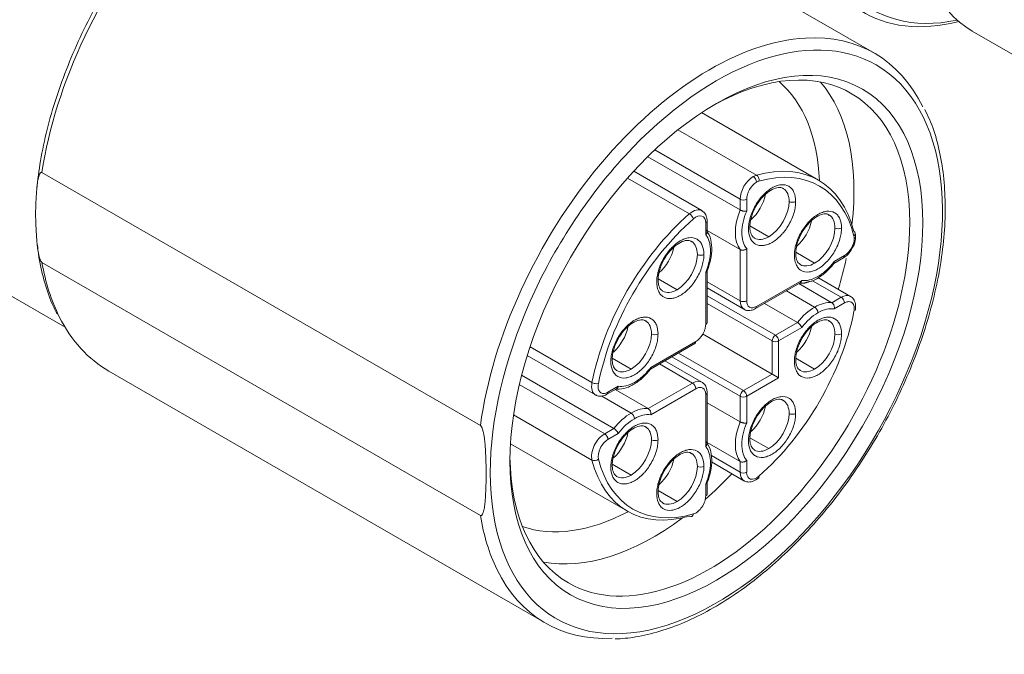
# Model space of a CAD drawing. Header units: millimetres. Extents: x 4 to 836, y 5 to 589.
# Tile 13 of 163: x 139 to 160, y 25 to 39. Entities that reach past the tile are written whole.
import ezdxf

# ---------------------------------------------------------------- set-up
doc = ezdxf.new("R2010")
doc.units = ezdxf.units.MM
doc.layers.add('1', color=7, linetype='Continuous', true_color=0xffffff)

msp = doc.modelspace()

# ---------------------------------------------------------------- linework, layer by layer
at = {"layer": '1', "color": 27, "linetype": 'Continuous', "lineweight": 18}
for p, q in [((157.445, 37.901), (148.03, 43.337)), ((159.559, 38.379), (163.165, 36.297)), ((148.945, 29.864), (139.484, 35.326)), ((135.872, 34.363), (139.982, 31.991)), ((139.484, 33.387), (148.945, 27.925)), ((140.93, 31.039), (150.345, 25.604))]:
    msp.add_line(p, q, dxfattribs=at)
at = {"layer": '1', "color": 163, "linetype": 'Continuous', "lineweight": 18}
for p, q in [((156.24, 35.161), (153.717, 36.618)), ((154.549, 34.518), (152.556, 35.668)), ((153.723, 34.504), (152.252, 35.354)), ((153.835, 34.041), (153.835, 34.28)), ((153.835, 34.073), (154.549, 33.662)), ((156.572, 33.366), (156.779, 33.486)), ((153.835, 32.089), (153.835, 33.199)), ((154.881, 32.39), (155.843, 32.945)), ((156.929, 32.653), (156.228, 33.058)), ((153.835, 32.835), (154.631, 32.376)), ((156.528, 32.517), (155.815, 32.929)), ((155.073, 32.501), (155.787, 32.089)), ((153.738, 31.843), (155.238, 30.977)), ((152.612, 31.08), (153.573, 31.635)), ((149.954, 31.375), (151.426, 30.525)), ((153.723, 30.803), (152.927, 31.262)), ((149.834, 30.954), (151.827, 29.803)), ((151.676, 30.54), (151.883, 30.659)), ((152.568, 30.231), (151.855, 30.643)), ((153.835, 29.469), (153.835, 30.579)), ((154.549, 29.945), (153.835, 30.357)), ((149.592, 29.473), (152.115, 28.017)), ((153.835, 29.501), (154.549, 29.089)), ((153.931, 29.079), (154.631, 28.674)), ((153.835, 28.388), (153.835, 28.627))]:
    msp.add_line(p, q, dxfattribs=at)
at = {"layer": '1', "color": 163, "linetype": 'Continuous', "lineweight": 13}
for p, q in [((153.208, 36.247), (154.902, 35.27)), ((152.707, 35.813), (154.549, 34.75)), ((153.453, 34.433), (152.117, 35.205)), ((154.549, 34.75), (154.549, 34.518)), ((154.69, 34.75), (154.69, 34.494)), ((153.806, 33.984), (153.806, 34.239)), ((154.76, 34.176), (155.167, 33.941)), ((154.549, 33.662), (154.549, 32.559)), ((154.69, 33.685), (154.69, 32.559)), ((155.75, 33.604), (156.157, 33.369)), ((156.579, 33.404), (156.8, 33.532)), ((153.806, 32.048), (153.806, 33.174)), ((152.78, 33.033), (153.187, 32.797)), ((154.549, 32.559), (153.835, 32.97)), ((154.902, 32.436), (155.877, 32.999)), ((156.11, 32.991), (156.729, 32.633)), ((155.547, 32.774), (156.157, 32.422)), ((155.309, 31.814), (153.835, 32.664)), ((156.729, 32.633), (156.528, 32.517)), ((156.8, 32.511), (156.579, 32.383)), ((153.835, 32.501), (155.238, 31.691)), ((155.787, 32.089), (155.309, 31.814)), ((155.877, 31.979), (155.379, 31.691)), ((152.619, 31.118), (153.594, 31.681)), ((155.238, 31.691), (155.238, 30.977)), ((155.379, 31.691), (155.379, 30.895)), ((150.016, 31.566), (151.352, 30.794)), ((151.79, 31.318), (152.197, 31.083)), ((153.075, 31.348), (154.549, 30.497)), ((154.619, 30.619), (153.217, 31.429)), ((155.75, 31.318), (156.157, 31.083)), ((152.81, 31.195), (153.523, 30.783)), ((155.238, 30.977), (154.619, 30.619)), ((155.379, 30.895), (154.69, 30.497)), ((151.626, 29.687), (149.784, 30.751)), ((151.697, 30.585), (151.918, 30.713)), ((153.523, 30.783), (152.568, 30.231)), ((153.594, 30.66), (152.619, 30.097)), ((151.565, 30.501), (152.197, 30.136)), ((153.806, 29.412), (153.806, 30.538)), ((154.549, 30.497), (154.549, 29.945)), ((154.69, 30.497), (154.69, 29.922)), ((151.352, 29.121), (149.659, 30.099)), ((151.827, 29.803), (151.626, 29.687)), ((151.918, 29.692), (151.697, 29.565)), ((154.76, 29.603), (155.167, 29.368)), ((154.549, 28.857), (153.928, 29.216)), ((154.69, 29.112), (154.69, 28.857)), ((151.79, 29.032), (152.197, 28.797)), ((154.549, 29.089), (154.549, 28.857)), ((153.806, 28.347), (153.806, 28.602)), ((152.78, 28.46), (153.187, 28.225))]:
    msp.add_line(p, q, dxfattribs=at)
at = {"layer": '1', "color": 27, "linetype": 'Continuous', "lineweight": 13}
for centre, major_axis, ratio, start_param, end_param in [((139.4, 40.092), (3.664, 6.832), 0.597134, 5.757383, 8.616161), ((140.106, 39.713), (3.163, 5.966), 0.599996, 6.261477, 8.617672), ((144.419, 37.223), (3.639, 6.097), 0.567476, 0.352799, 2.196359), ((160.753, 44.528), (3.385, 5.667), 0.567188, 2.364225, 3.620764), ((154.036, 31.671), (3.45, 5.976), 0.57735, 0, 1.202445), ((153.895, 31.752), (-3.55, -6.149), 0.57735, 3.502594, 5.329753), ((154.036, 31.671), (3.45, 5.976), 0.57735, 2.356194, 6.283185), ((144.419, 37.223), (3.458, 6.202), 0.587058, 2.515455, 2.76226), ((154.036, 31.671), (3.45, 5.976), 0.57735, 1.752223, 2.356194), ((153.895, 31.752), (-3.55, -6.149), 0.57735, 5.665821, 5.912348)]:
    msp.add_ellipse(centre, major_axis=major_axis, ratio=ratio, start_param=start_param, end_param=end_param, dxfattribs=at)
at = {"layer": '1', "color": 27, "linetype": 'Continuous', "lineweight": 18}
for centre, major_axis, ratio, start_param, end_param in [((162.521, 43.51), (2.962, 5.131), 0.57735, 2.356194, 3.141593), ((160.647, 44.592), (3.46, 5.796), 0.567415, 2.598084, 3.659218), ((153.895, 31.752), (-3.55, -6.149), 0.57735, 2.771378, 3.502594), ((153.895, 31.752), (-3.05, -5.283), 0.57735, 2.356194, 3.910792), ((152.321, 32.661), (2.788, 4.828), 0.57735, 5.545304, 6.175488), ((152.692, 32.446), (-3.05, -5.283), 0.57735, 2.213056, 2.943181), ((154.036, 31.671), (3.45, 5.976), 0.57735, 1.202445, 1.752223), ((153.895, 31.752), (-3.05, -5.283), 0.57735, 0, 2.356194), ((152.692, 32.446), (-3.05, -5.283), 0.57735, 1.957016, 2.076985), ((144.419, 37.223), (3.458, 6.202), 0.587058, 2.76226, 3.13284), ((153.895, 31.752), (-3.05, -5.283), 0.57735, 5.513986, 6.283185), ((152.692, 32.446), (-3.05, -5.283), 0.57735, 1.043794, 1.184675), ((152.321, 32.661), (2.788, 4.828), 0.57735, 3.24929, 3.879474), ((152.692, 32.446), (-3.05, -5.283), 0.57735, 0.198411, 0.928635), ((153.895, 31.752), (-3.55, -6.149), 0.57735, 5.912348, 6.635573)]:
    msp.add_ellipse(centre, major_axis=major_axis, ratio=ratio, start_param=start_param, end_param=end_param, dxfattribs=at)
msp.add_ellipse((154.036, 31.671), major_axis=(-3.15, -5.456), ratio=0.57735, dxfattribs=at)
at = {"layer": '1', "color": 163, "linetype": 'Continuous', "lineweight": 18}
for centre, major_axis, ratio, start_param, end_param in [((154.177, 31.589), (-2.062, -3.572), 0.57735, 2.607142, 3.676043), ((154.672, 34.733), (0.31, 0.537), 0.57735, 4.188136, 5.241846), ((155.167, 34.447), (-0.31, -0.537), 0.57735, 3.106471, 3.141593), ((154.248, 31.548), (-2.013, -3.486), 0.57735, 4.177939, 5.246839), ((155.662, 34.161), (0.31, 0.537), 0.57735, 4.188136, 5.241846), ((156.157, 33.875), (-0.31, -0.537), 0.57735, 3.106471, 3.141593), ((156.934, 33.997), (-0.0969, -0.0247), 0.702635, 3.140673, 3.76585), ((153.187, 33.304), (-0.31, -0.537), 0.57735, 3.106471, 3.141593), ((155.167, 34.447), (-0.31, -0.537), 0.57735, 6.248063, 6.283185), ((152.692, 33.589), (0.31, 0.537), 0.57735, 4.188136, 5.241846), ((156.157, 33.875), (-0.31, -0.537), 0.57735, 6.248063, 6.283185), ((153.187, 33.304), (-0.31, -0.537), 0.57735, 6.248063, 6.283185), ((154.248, 31.548), (-2.012, -3.486), 0.57735, 1.036346, 2.105247), ((152.197, 31.589), (-0.31, -0.537), 0.57735, 3.106471, 3.141593), ((153.735, 32.089), (-0.1, 0), 0.57735, 2.356194, 3.141593), ((156.157, 31.589), (-0.31, -0.537), 0.57735, 3.106471, 3.141593), ((151.703, 31.875), (0.31, 0.537), 0.57735, 4.188136, 5.241846), ((155.662, 31.875), (0.31, 0.537), 0.57735, 4.188136, 5.241846), ((153.523, 31.722), (-0.05, 0.0866), 0.57735, 3.141593, 3.926991), ((152.197, 31.589), (-0.31, -0.537), 0.57735, 6.248063, 6.283185), ((156.157, 31.589), (-0.31, -0.537), 0.57735, 6.248063, 6.283185), ((151.626, 30.626), (0.05, -0.0866), 0.57735, 0, 0.785398), ((155.167, 29.874), (-0.31, -0.537), 0.57735, 3.106471, 3.141593), ((154.672, 30.16), (0.31, 0.537), 0.57735, 4.188136, 5.241846), ((152.197, 29.303), (-0.31, -0.537), 0.57735, 3.106471, 3.141593), ((151.703, 29.589), (0.31, 0.537), 0.57735, 4.188136, 5.241846), ((155.167, 29.874), (-0.31, -0.537), 0.57735, 6.248063, 6.283185), ((154.177, 31.589), (-2.062, -3.572), 0.57735, 5.748735, 6.817636), ((152.692, 29.017), (0.31, 0.537), 0.57735, 4.188136, 5.241846), ((153.187, 28.731), (-0.31, -0.537), 0.57735, 3.106471, 3.141593), ((152.197, 29.303), (-0.31, -0.537), 0.57735, 6.248063, 6.283185), ((154.884, 28.814), (-0.0658, 0.0753), 0.415897, 3.141217, 3.829422), ((153.735, 28.388), (0.1, 0), 0.57735, 5.497787, 6.283185), ((153.187, 28.731), (-0.31, -0.537), 0.57735, 6.248063, 6.283185), ((153.471, 27.998), (0.0271, -0.0963), 0.702635, 5.658928, 7.229725)]:
    msp.add_ellipse(centre, major_axis=major_axis, ratio=ratio, start_param=start_param, end_param=end_param, dxfattribs=at)
at = {"layer": '1', "color": 163, "linetype": 'Continuous', "lineweight": 13}
for centre, major_axis, ratio, start_param, end_param in [((154.831, 34.913), (-0.2, -0.346), 0.57735, 3.676043, 3.926991), ((154.884, 35.181), (-0.0271, 0.0963), 0.702635, 4.088132, 5.658928), ((154.248, 31.548), (-2.013, -3.486), 0.57735, 2.607142, 3.676043), ((154.831, 34.913), (-0.2, -0.346), 0.57735, 3.926991, 5.497787), ((154.831, 35.158), (0.05, -0.0866), 0.57735, 0.785398, 2.356194), ((155.167, 34.447), (-0.31, -0.537), 0.57735, 2.356194, 3.106471), ((154.619, 34.79), (-0.1, 0), 0.57735, 0.785398, 2.356194), ((155.167, 34.447), (-0.31, -0.537), 0.57735, 0.785398, 2.356194), ((155.676, 34.741), (0.1, 0), 0.57735, 3.926991, 5.497787), ((154.177, 31.589), (-2.062, -3.572), 0.57735, 4.177939, 5.246839), ((153.523, 34.158), (-0.2, -0.346), 0.57735, 3.127703, 4.177939), ((153.471, 34.364), (0.0658, -0.0753), 0.415897, 0.687829, 2.258625), ((155.167, 34.447), (0.51, 0.883), 0.57735, 1.816456, 2.895933), ((153.594, 34.117), (-0.15, -0.26), 0.57735, 2.356194, 4.177939), ((153.735, 34.28), (-0.1, 0), 0.57735, 2.356194, 3.141789), ((156.157, 33.875), (-0.31, -0.537), 0.57735, 2.356194, 3.106471), ((156.157, 33.875), (-0.31, -0.537), 0.57735, 0.785398, 2.356194), ((156.666, 34.169), (0.1, 0), 0.57735, 3.926991, 5.497787), ((156.934, 33.997), (-0.0969, -0.0247), 0.702635, 2.195053, 3.140673), ((153.187, 33.304), (-0.31, -0.537), 0.57735, 2.356194, 3.106471), ((155.167, 34.447), (-0.31, -0.537), 0.57735, 0, 0.785398), ((156.8, 33.777), (-0.15, -0.26), 0.57735, 0.785398, 2.356194), ((156.8, 33.777), (-0.15, -0.26), 0.57735, 2.356194, 2.607142), ((156.941, 33.94), (-0.1, 0), 0.57735, 2.356194, 3.128486), ((153.187, 33.304), (-0.31, -0.537), 0.57735, 0.785398, 2.356194), ((153.697, 33.598), (0.1, 0), 0.57735, 3.926991, 5.497787), ((156.157, 33.875), (-0.31, -0.537), 0.57735, 0, 0.785398), ((156.729, 33.572), (-0.05, 0.0866), 0.57735, 3.141593, 3.926991), ((153.187, 33.304), (-0.31, -0.537), 0.57735, 0, 0.785398), ((154.831, 32.722), (-0.2, -0.346), 0.57735, 5.497787, 6.28991), ((154.619, 32.599), (0.1, 0), 0.57735, 3.926991, 5.497787), ((156.157, 31.589), (0.51, 0.883), 0.57735, 0.24566, 0.785398), ((156.729, 32.307), (-0.2, -0.346), 0.57735, 3.154258, 3.926991), ((156.729, 32.552), (-0.05, 0.0866), 0.57735, 3.926991, 5.497787), ((154.831, 32.477), (-0.05, 0.0866), 0.57735, 3.141396, 3.926991), ((156.157, 31.589), (0.51, 0.883), 0.57735, 0.785398, 1.325137), ((156.157, 32.34), (0.05, -0.0866), 0.57735, 0.785398, 2.356194), ((152.197, 31.589), (-0.31, -0.537), 0.57735, 2.356194, 3.106471), ((156.157, 31.589), (-0.31, -0.537), 0.57735, 2.356194, 3.106471), ((152.197, 31.589), (-0.31, -0.537), 0.57735, 0.785398, 2.356194), ((152.707, 31.883), (0.1, 0), 0.57735, 3.926991, 5.497787), ((155.309, 31.732), (-0.05, -0.0866), 0.57735, 3.926991, 5.497787), ((155.309, 31.732), (0.1, 0), 0.57735, 3.926991, 5.497787), ((155.309, 31.732), (-0.05, 0.0866), 0.57735, 3.926991, 5.497787), ((156.157, 31.589), (-0.31, -0.537), 0.57735, 0.785398, 2.356194), ((156.666, 31.883), (0.1, 0), 0.57735, 3.926991, 5.497787), ((152.197, 31.589), (-0.31, -0.537), 0.57735, 0, 0.785398), ((156.157, 31.589), (-0.31, -0.537), 0.57735, 0, 0.785398), ((153.523, 30.456), (-0.2, -0.346), 0.57735, 3.148318, 3.926991), ((151.626, 30.871), (-0.2, -0.346), 0.57735, 5.246839, 6.295851), ((151.42, 30.813), (-0.0981, 0.0193), 0.415897, 0.882967, 2.453764), ((153.523, 30.701), (0.05, -0.0866), 0.57735, 0.785398, 2.356194), ((154.619, 30.538), (-0.05, -0.0866), 0.57735, 3.926991, 5.497787), ((154.619, 30.538), (-0.05, 0.0866), 0.57735, 3.926991, 5.497787), ((153.735, 30.579), (-0.1, 0), 0.57735, 2.356194, 3.141789), ((154.619, 30.538), (0.1, 0), 0.57735, 3.926991, 5.497787), ((155.167, 29.874), (-0.31, -0.537), 0.57735, 2.356194, 3.106471), ((152.197, 29.303), (-0.51, -0.883), 0.57735, 3.387252, 3.926991), ((152.197, 29.303), (-0.51, -0.883), 0.57735, 3.926991, 4.466729), ((152.197, 30.054), (0.05, -0.0866), 0.57735, 0.785398, 2.356194), ((155.167, 29.874), (-0.31, -0.537), 0.57735, 0.785398, 2.356194), ((155.676, 30.168), (0.1, 0), 0.57735, 3.926991, 5.497787), ((152.197, 29.303), (-0.31, -0.537), 0.57735, 2.356194, 3.106471), ((155.167, 29.874), (0.51, 0.883), 0.57735, 1.816456, 2.895933), ((151.626, 29.361), (-0.2, -0.346), 0.57735, 3.926991, 5.748735), ((151.697, 29.32), (-0.15, -0.26), 0.57735, 3.926991, 5.748735), ((151.626, 29.606), (0.05, -0.0866), 0.57735, 0.785398, 2.356194), ((152.197, 29.303), (-0.31, -0.537), 0.57735, 0.785398, 2.356194), ((152.707, 29.597), (0.1, 0), 0.57735, 3.926991, 5.497787), ((155.167, 29.874), (-0.31, -0.537), 0.57735, 0, 0.785398), ((151.42, 29.181), (0.0969, 0.0247), 0.702635, 3.76585, 5.336646), ((154.248, 31.548), (-2.012, -3.486), 0.57735, 5.748735, 6.817636), ((153.187, 28.731), (-0.31, -0.537), 0.57735, 2.356194, 3.106471), ((153.187, 28.731), (-0.31, -0.537), 0.57735, 0.785398, 2.356194), ((153.697, 29.025), (0.1, 0), 0.57735, 3.926991, 5.497787), ((152.197, 29.303), (-0.31, -0.537), 0.57735, 0, 0.785398), ((154.831, 29.02), (-0.2, -0.346), 0.57735, 5.497787, 6.28991), ((154.619, 28.898), (0.1, 0), 0.57735, 3.926991, 5.497787), ((154.902, 28.98), (-0.15, -0.26), 0.57735, 5.497787, 7.319531), ((153.187, 28.731), (-0.31, -0.537), 0.57735, 0, 0.785398)]:
    msp.add_ellipse(centre, major_axis=major_axis, ratio=ratio, start_param=start_param, end_param=end_param, dxfattribs=at)
at = {"layer": '1', "color": 27, "linetype": 'Continuous', "lineweight": 18}
for points, knots in [([(146.566, 43.668), (146.445, 43.667), (146.154, 43.646), (145.677, 43.54), (145.141, 43.356), (144.597, 43.099), (144.05, 42.773), (143.509, 42.384), (142.978, 41.935), (142.464, 41.432), (141.973, 40.88), (141.51, 40.288), (141.081, 39.66), (140.689, 39.004), (140.34, 38.328), (140.038, 37.639), (139.786, 36.946), (139.587, 36.255), (139.446, 35.591), (139.391, 35.166), (139.373, 34.965)], [0, 0, 0, 0, 0.041365, 0.097541, 0.154037, 0.210716, 0.267466, 0.324212, 0.380925, 0.4376, 0.494239, 0.550851, 0.607447, 0.664036, 0.720629, 0.777236, 0.833867, 0.890533, 0.947246, 1, 1, 1, 1]), ([(151.855, 25.261), (151.998, 25.265), (152.313, 25.295), (152.816, 25.415), (153.355, 25.612), (153.901, 25.881), (154.446, 26.218), (154.985, 26.62), (155.511, 27.08), (156.018, 27.595), (156.5, 28.156), (156.953, 28.759), (157.37, 29.396), (157.748, 30.06), (158.081, 30.743), (158.367, 31.438), (158.601, 32.137), (158.782, 32.831), (158.906, 33.513), (158.972, 34.177), (158.979, 34.812), (158.927, 35.415), (158.813, 35.973), (158.679, 36.398), (158.568, 36.618), (158.531, 36.684)], [0, 0, 0, 0, 0.037991, 0.082474, 0.127191, 0.172042, 0.216947, 0.261851, 0.306731, 0.351583, 0.396409, 0.441214, 0.486007, 0.530795, 0.575587, 0.620388, 0.665209, 0.710056, 0.754939, 0.799864, 0.844833, 0.88984, 0.934856, 0.979816, 1, 1, 1, 1]), ([(139.484, 35.326), (139.481, 35.328), (139.479, 35.329), (139.475, 35.33), (139.473, 35.33), (139.467, 35.33), (139.463, 35.328), (139.457, 35.324), (139.454, 35.322), (139.448, 35.316), (139.446, 35.313), (139.439, 35.303), (139.435, 35.296), (139.428, 35.281), (139.425, 35.273), (139.416, 35.248), (139.412, 35.23), (139.403, 35.195), (139.399, 35.176), (139.389, 35.121), (139.384, 35.082), (139.375, 35.005), (139.371, 34.965), (139.361, 34.846), (139.357, 34.765), (139.35, 34.601), (139.348, 34.519), (139.347, 34.436)], [0, 0, 0, 0, 0.007813, 0.007813, 0.015625, 0.015625, 0.03125, 0.03125, 0.046875, 0.046875, 0.0625, 0.0625, 0.09375, 0.09375, 0.125, 0.125, 0.1875, 0.1875, 0.25, 0.25, 0.375, 0.375, 0.5, 0.5, 0.75, 0.75, 1, 1, 1, 1]), ([(139.347, 34.436), (139.348, 34.351), (139.35, 34.267), (139.357, 34.096), (139.361, 34.01), (139.371, 33.88), (139.375, 33.836), (139.384, 33.748), (139.389, 33.704), (139.399, 33.636), (139.403, 33.614), (139.411, 33.568), (139.416, 33.545), (139.425, 33.51), (139.428, 33.498), (139.435, 33.474), (139.439, 33.462), (139.446, 33.444), (139.448, 33.439), (139.454, 33.427), (139.457, 33.421), (139.463, 33.41), (139.467, 33.404), (139.473, 33.397), (139.475, 33.394), (139.479, 33.39), (139.481, 33.389), (139.484, 33.387)], [0, 0, 0, 0, 0.25, 0.25, 0.5, 0.5, 0.625, 0.625, 0.75, 0.75, 0.8125, 0.8125, 0.875, 0.875, 0.90625, 0.90625, 0.9375, 0.9375, 0.953125, 0.953125, 0.96875, 0.96875, 0.984375, 0.984375, 0.992188, 0.992188, 1, 1, 1, 1]), ([(139.389, 33.757), (139.394, 33.696), (139.419, 33.433), (139.521, 33.006), (139.66, 32.571), (139.776, 32.344), (139.816, 32.273)], [0, 0, 0, 0, 0.107502, 0.468676, 0.829437, 1, 1, 1, 1]), ([(148.945, 27.925), (148.947, 27.924), (148.949, 27.923), (148.954, 27.922), (148.956, 27.922), (148.962, 27.922), (148.966, 27.923), (148.972, 27.927), (148.975, 27.93), (148.98, 27.936), (148.982, 27.939), (148.989, 27.949), (148.993, 27.956), (148.999, 27.972), (149.002, 27.98), (149.011, 28.005), (149.015, 28.023), (149.023, 28.059), (149.027, 28.078), (149.036, 28.134), (149.041, 28.173), (149.049, 28.251), (149.052, 28.291), (149.059, 28.412), (149.062, 28.493), (149.066, 28.658), (149.068, 28.823), (149.066, 28.991), (149.062, 29.16), (149.059, 29.245), (149.052, 29.374), (149.049, 29.417), (149.043, 29.483), (149.041, 29.505), (149.036, 29.549), (149.033, 29.572), (149.027, 29.617), (149.023, 29.64), (149.015, 29.685), (149.011, 29.708), (149.002, 29.743), (148.999, 29.755), (148.992, 29.778), (148.989, 29.79), (148.982, 29.808), (148.98, 29.813), (148.975, 29.825), (148.972, 29.831), (148.965, 29.842), (148.962, 29.848), (148.956, 29.855), (148.954, 29.857), (148.949, 29.861), (148.947, 29.863), (148.945, 29.864)], [0, 0, 0, 0, 0.003906, 0.003906, 0.007812, 0.007812, 0.015625, 0.015625, 0.023437, 0.023437, 0.03125, 0.03125, 0.046875, 0.046875, 0.0625, 0.0625, 0.09375, 0.09375, 0.125, 0.125, 0.1875, 0.1875, 0.25, 0.25, 0.375, 0.375, 0.5, 0.625, 0.625, 0.75, 0.75, 0.8125, 0.8125, 0.84375, 0.84375, 0.875, 0.875, 0.90625, 0.90625, 0.9375, 0.9375, 0.953125, 0.953125, 0.96875, 0.96875, 0.976563, 0.976563, 0.984375, 0.984375, 0.992188, 0.992188, 0.996094, 0.996094, 1, 1, 1, 1])]:
    msp.add_open_spline(points, degree=3, knots=knots, dxfattribs=at)
at = {"layer": '1', "color": 163, "linetype": 'Continuous', "lineweight": 13}
for points, knots in [([(154.902, 35.117), (154.844, 35.083), (154.793, 35.029), (154.742, 34.941), (154.728, 34.914), (154.718, 34.886), (154.711, 34.867), (154.707, 34.857), (154.695, 34.814), (154.69, 34.781), (154.69, 34.75)], [0, 0, 0, 0, 0.5, 0.5, 0.625, 0.6875, 0.6875, 0.75, 0.75, 1, 1, 1, 1]), ([(154.729, 34.112), (154.729, 34.149), (154.733, 34.207), (154.745, 34.267), (154.753, 34.308), (154.758, 34.327), (154.79, 34.439), (154.829, 34.528), (154.903, 34.657), (154.943, 34.718), (154.988, 34.774), (155.018, 34.81), (155.036, 34.829), (155.111, 34.906), (155.174, 34.957), (155.27, 35.012), (155.318, 35.035), (155.364, 35.049), (155.395, 35.056), (155.409, 35.059), (155.491, 35.069), (155.548, 35.058), (155.623, 35.015), (155.656, 34.988), (155.682, 34.951), (155.698, 34.925), (155.705, 34.91), (155.735, 34.84), (155.747, 34.775), (155.747, 34.7)], [0, 0, 0, 0, 0.0625, 0.09375, 0.09375, 0.125, 0.125, 0.25, 0.25, 0.3125, 0.34375, 0.34375, 0.375, 0.375, 0.5, 0.5, 0.5625, 0.59375, 0.59375, 0.625, 0.625, 0.75, 0.75, 0.8125, 0.84375, 0.84375, 0.875, 0.875, 1, 1, 1, 1]), ([(155.747, 34.7), (155.747, 34.663), (155.743, 34.605), (155.732, 34.545), (155.723, 34.504), (155.718, 34.485), (155.686, 34.373), (155.648, 34.284), (155.573, 34.155), (155.533, 34.094), (155.488, 34.038), (155.458, 34.002), (155.44, 33.983), (155.365, 33.905), (155.303, 33.855), (155.206, 33.799), (155.158, 33.777), (155.112, 33.763), (155.081, 33.756), (155.067, 33.753), (154.985, 33.743), (154.928, 33.754), (154.853, 33.797), (154.82, 33.824), (154.794, 33.861), (154.778, 33.887), (154.771, 33.902), (154.741, 33.972), (154.729, 34.037), (154.729, 34.112)], [0, 0, 0, 0, 0.0625, 0.09375, 0.09375, 0.125, 0.125, 0.25, 0.25, 0.3125, 0.34375, 0.34375, 0.375, 0.375, 0.5, 0.5, 0.5625, 0.59375, 0.59375, 0.625, 0.625, 0.75, 0.75, 0.8125, 0.84375, 0.84375, 0.875, 0.875, 1, 1, 1, 1]), ([(154.69, 34.494), (154.622, 34.332), (154.588, 34.176), (154.587, 33.994), (154.59, 33.959), (154.599, 33.893), (154.606, 33.86), (154.632, 33.774), (154.657, 33.725), (154.69, 33.685)], [0, 0, 0, 0, 0.5, 0.5, 0.625, 0.625, 0.75, 0.75, 1, 1, 1, 1]), ([(155.719, 33.54), (155.719, 33.578), (155.723, 33.635), (155.735, 33.695), (155.743, 33.736), (155.748, 33.755), (155.78, 33.868), (155.818, 33.956), (155.893, 34.085), (155.933, 34.146), (155.978, 34.202), (156.008, 34.238), (156.026, 34.257), (156.101, 34.335), (156.163, 34.385), (156.26, 34.441), (156.308, 34.463), (156.354, 34.477), (156.385, 34.485), (156.399, 34.487), (156.481, 34.497), (156.538, 34.486), (156.613, 34.444), (156.646, 34.416), (156.672, 34.38), (156.688, 34.353), (156.695, 34.338), (156.725, 34.269), (156.737, 34.203), (156.737, 34.128)], [0, 0, 0, 0, 0.0625, 0.09375, 0.09375, 0.125, 0.125, 0.25, 0.25, 0.3125, 0.34375, 0.34375, 0.375, 0.375, 0.5, 0.5, 0.5625, 0.59375, 0.59375, 0.625, 0.625, 0.75, 0.75, 0.8125, 0.84375, 0.84375, 0.875, 0.875, 1, 1, 1, 1]), ([(156.737, 34.128), (156.737, 34.091), (156.733, 34.033), (156.721, 33.973), (156.713, 33.933), (156.708, 33.914), (156.676, 33.801), (156.637, 33.712), (156.563, 33.584), (156.523, 33.523), (156.478, 33.467), (156.448, 33.431), (156.43, 33.412), (156.355, 33.334), (156.292, 33.284), (156.196, 33.228), (156.148, 33.206), (156.102, 33.192), (156.071, 33.184), (156.057, 33.182), (155.975, 33.172), (155.918, 33.182), (155.843, 33.225), (155.81, 33.253), (155.784, 33.289), (155.768, 33.315), (155.761, 33.331), (155.731, 33.4), (155.719, 33.466), (155.719, 33.54)], [0, 0, 0, 0, 0.0625, 0.09375, 0.09375, 0.125, 0.125, 0.25, 0.25, 0.3125, 0.34375, 0.34375, 0.375, 0.375, 0.5, 0.5, 0.5625, 0.59375, 0.59375, 0.625, 0.625, 0.75, 0.75, 0.8125, 0.84375, 0.84375, 0.875, 0.875, 1, 1, 1, 1]), ([(152.749, 32.969), (152.749, 33.006), (152.753, 33.064), (152.765, 33.124), (152.774, 33.165), (152.778, 33.183), (152.811, 33.296), (152.849, 33.385), (152.923, 33.514), (152.963, 33.575), (153.008, 33.631), (153.038, 33.667), (153.056, 33.686), (153.131, 33.763), (153.194, 33.813), (153.29, 33.869), (153.338, 33.892), (153.384, 33.906), (153.415, 33.913), (153.429, 33.916), (153.511, 33.926), (153.569, 33.915), (153.643, 33.872), (153.676, 33.845), (153.702, 33.808), (153.718, 33.782), (153.726, 33.766), (153.755, 33.697), (153.767, 33.632), (153.767, 33.557)], [0, 0, 0, 0, 0.0625, 0.09375, 0.09375, 0.125, 0.125, 0.25, 0.25, 0.3125, 0.34375, 0.34375, 0.375, 0.375, 0.5, 0.5, 0.5625, 0.59375, 0.59375, 0.625, 0.625, 0.75, 0.75, 0.8125, 0.84375, 0.84375, 0.875, 0.875, 1, 1, 1, 1]), ([(153.806, 33.174), (153.874, 33.337), (153.909, 33.493), (153.909, 33.675), (153.906, 33.71), (153.897, 33.776), (153.89, 33.809), (153.864, 33.895), (153.839, 33.944), (153.806, 33.984)], [0, 0, 0, 0, 0.5, 0.5, 0.625, 0.625, 0.75, 0.75, 1, 1, 1, 1]), ([(153.767, 33.557), (153.767, 33.519), (153.763, 33.462), (153.752, 33.402), (153.743, 33.361), (153.738, 33.342), (153.706, 33.23), (153.668, 33.141), (153.593, 33.012), (153.553, 32.951), (153.509, 32.895), (153.478, 32.859), (153.461, 32.84), (153.386, 32.762), (153.323, 32.712), (153.226, 32.656), (153.178, 32.634), (153.132, 32.62), (153.101, 32.613), (153.087, 32.61), (153.006, 32.6), (152.948, 32.611), (152.873, 32.654), (152.841, 32.681), (152.814, 32.717), (152.799, 32.744), (152.791, 32.759), (152.761, 32.829), (152.749, 32.894), (152.749, 32.969)], [0, 0, 0, 0, 0.0625, 0.09375, 0.09375, 0.125, 0.125, 0.25, 0.25, 0.3125, 0.34375, 0.34375, 0.375, 0.375, 0.5, 0.5, 0.5625, 0.59375, 0.59375, 0.625, 0.625, 0.75, 0.75, 0.8125, 0.84375, 0.84375, 0.875, 0.875, 1, 1, 1, 1]), ([(155.877, 32.999), (155.984, 32.982), (156.102, 33.01), (156.26, 33.101), (156.291, 33.122), (156.353, 33.168), (156.385, 33.195), (156.472, 33.276), (156.527, 33.336), (156.579, 33.404)], [0, 0, 0, 0, 0.5, 0.5, 0.625, 0.625, 0.75, 0.75, 1, 1, 1, 1]), ([(154.69, 32.559), (154.69, 32.491), (154.712, 32.445), (154.762, 32.415), (154.779, 32.409), (154.797, 32.407), (154.81, 32.407), (154.818, 32.408), (154.849, 32.411), (154.875, 32.42), (154.902, 32.436)], [0, 0, 0, 0, 0.5, 0.5, 0.625, 0.6875, 0.6875, 0.75, 0.75, 1, 1, 1, 1]), ([(157.005, 32.324), (157.013, 32.365), (157.014, 32.403), (157.001, 32.468), (156.987, 32.495), (156.948, 32.531), (156.922, 32.54), (156.864, 32.54), (156.833, 32.53), (156.8, 32.511)], [0, 0, 0, 0, 0.25, 0.25, 0.5, 0.5, 0.75, 0.75, 1, 1, 1, 1]), ([(151.759, 31.254), (151.759, 31.292), (151.764, 31.349), (151.775, 31.409), (151.784, 31.45), (151.788, 31.469), (151.821, 31.581), (151.859, 31.67), (151.933, 31.799), (151.973, 31.86), (152.018, 31.916), (152.049, 31.952), (152.066, 31.971), (152.141, 32.049), (152.204, 32.099), (152.3, 32.155), (152.348, 32.177), (152.395, 32.191), (152.425, 32.198), (152.439, 32.201), (152.521, 32.211), (152.579, 32.2), (152.653, 32.157), (152.686, 32.13), (152.712, 32.094), (152.728, 32.067), (152.736, 32.052), (152.765, 31.982), (152.777, 31.917), (152.777, 31.842)], [0, 0, 0, 0, 0.0625, 0.09375, 0.09375, 0.125, 0.125, 0.25, 0.25, 0.3125, 0.34375, 0.34375, 0.375, 0.375, 0.5, 0.5, 0.5625, 0.59375, 0.59375, 0.625, 0.625, 0.75, 0.75, 0.8125, 0.84375, 0.84375, 0.875, 0.875, 1, 1, 1, 1]), ([(155.719, 31.254), (155.719, 31.292), (155.723, 31.349), (155.735, 31.409), (155.743, 31.45), (155.748, 31.469), (155.78, 31.581), (155.818, 31.67), (155.893, 31.799), (155.933, 31.86), (155.978, 31.916), (156.008, 31.952), (156.026, 31.971), (156.101, 32.049), (156.163, 32.099), (156.26, 32.155), (156.308, 32.177), (156.354, 32.191), (156.385, 32.198), (156.399, 32.201), (156.481, 32.211), (156.538, 32.2), (156.613, 32.157), (156.646, 32.13), (156.672, 32.094), (156.688, 32.067), (156.695, 32.052), (156.725, 31.982), (156.737, 31.917), (156.737, 31.842)], [0, 0, 0, 0, 0.0625, 0.09375, 0.09375, 0.125, 0.125, 0.25, 0.25, 0.3125, 0.34375, 0.34375, 0.375, 0.375, 0.5, 0.5, 0.5625, 0.59375, 0.59375, 0.625, 0.625, 0.75, 0.75, 0.8125, 0.84375, 0.84375, 0.875, 0.875, 1, 1, 1, 1]), ([(152.777, 31.842), (152.777, 31.805), (152.773, 31.747), (152.762, 31.687), (152.753, 31.647), (152.748, 31.628), (152.716, 31.515), (152.678, 31.426), (152.603, 31.297), (152.563, 31.236), (152.519, 31.181), (152.488, 31.144), (152.471, 31.125), (152.396, 31.048), (152.333, 30.998), (152.236, 30.942), (152.188, 30.919), (152.142, 30.905), (152.111, 30.898), (152.097, 30.895), (152.016, 30.886), (151.958, 30.896), (151.883, 30.939), (151.851, 30.966), (151.825, 31.003), (151.809, 31.029), (151.801, 31.045), (151.771, 31.114), (151.759, 31.179), (151.759, 31.254)], [0, 0, 0, 0, 0.0625, 0.09375, 0.09375, 0.125, 0.125, 0.25, 0.25, 0.3125, 0.34375, 0.34375, 0.375, 0.375, 0.5, 0.5, 0.5625, 0.59375, 0.59375, 0.625, 0.625, 0.75, 0.75, 0.8125, 0.84375, 0.84375, 0.875, 0.875, 1, 1, 1, 1]), ([(156.737, 31.842), (156.737, 31.805), (156.733, 31.747), (156.721, 31.687), (156.713, 31.647), (156.708, 31.628), (156.676, 31.515), (156.637, 31.426), (156.563, 31.297), (156.523, 31.236), (156.478, 31.181), (156.448, 31.144), (156.43, 31.125), (156.355, 31.048), (156.292, 30.998), (156.196, 30.942), (156.148, 30.919), (156.102, 30.905), (156.071, 30.898), (156.057, 30.895), (155.975, 30.886), (155.918, 30.896), (155.843, 30.939), (155.81, 30.966), (155.784, 31.003), (155.768, 31.029), (155.761, 31.045), (155.731, 31.114), (155.719, 31.179), (155.719, 31.254)], [0, 0, 0, 0, 0.0625, 0.09375, 0.09375, 0.125, 0.125, 0.25, 0.25, 0.3125, 0.34375, 0.34375, 0.375, 0.375, 0.5, 0.5, 0.5625, 0.59375, 0.59375, 0.625, 0.625, 0.75, 0.75, 0.8125, 0.84375, 0.84375, 0.875, 0.875, 1, 1, 1, 1]), ([(151.918, 30.713), (152.024, 30.696), (152.142, 30.724), (152.3, 30.815), (152.331, 30.836), (152.393, 30.882), (152.425, 30.909), (152.513, 30.99), (152.567, 31.05), (152.619, 31.118)], [0, 0, 0, 0, 0.5, 0.5, 0.625, 0.625, 0.75, 0.75, 1, 1, 1, 1]), ([(151.491, 30.773), (151.483, 30.732), (151.483, 30.693), (151.495, 30.628), (151.51, 30.602), (151.549, 30.565), (151.574, 30.556), (151.632, 30.557), (151.663, 30.566), (151.697, 30.585)], [0, 0, 0, 0, 0.25, 0.25, 0.5, 0.5, 0.75, 0.75, 1, 1, 1, 1]), ([(153.806, 30.538), (153.806, 30.605), (153.784, 30.651), (153.734, 30.681), (153.717, 30.687), (153.699, 30.689), (153.686, 30.689), (153.678, 30.689), (153.647, 30.685), (153.621, 30.676), (153.594, 30.66)], [0, 0, 0, 0, 0.5, 0.5, 0.625, 0.6875, 0.6875, 0.75, 0.75, 1, 1, 1, 1]), ([(154.729, 29.54), (154.729, 29.577), (154.733, 29.635), (154.745, 29.695), (154.753, 29.735), (154.758, 29.754), (154.79, 29.867), (154.829, 29.956), (154.903, 30.084), (154.943, 30.145), (154.988, 30.201), (155.018, 30.237), (155.036, 30.256), (155.111, 30.334), (155.174, 30.384), (155.27, 30.44), (155.318, 30.462), (155.364, 30.476), (155.395, 30.484), (155.409, 30.486), (155.491, 30.496), (155.548, 30.486), (155.623, 30.443), (155.656, 30.415), (155.682, 30.379), (155.698, 30.353), (155.705, 30.337), (155.735, 30.268), (155.747, 30.202), (155.747, 30.128)], [0, 0, 0, 0, 0.0625, 0.09375, 0.09375, 0.125, 0.125, 0.25, 0.25, 0.3125, 0.34375, 0.34375, 0.375, 0.375, 0.5, 0.5, 0.5625, 0.59375, 0.59375, 0.625, 0.625, 0.75, 0.75, 0.8125, 0.84375, 0.84375, 0.875, 0.875, 1, 1, 1, 1]), ([(155.747, 30.128), (155.747, 30.09), (155.743, 30.033), (155.732, 29.973), (155.723, 29.932), (155.718, 29.913), (155.686, 29.8), (155.648, 29.712), (155.573, 29.583), (155.533, 29.522), (155.488, 29.466), (155.458, 29.43), (155.44, 29.411), (155.365, 29.333), (155.303, 29.283), (155.206, 29.227), (155.158, 29.205), (155.112, 29.191), (155.081, 29.183), (155.067, 29.181), (154.985, 29.171), (154.928, 29.182), (154.853, 29.224), (154.82, 29.252), (154.794, 29.288), (154.778, 29.315), (154.771, 29.33), (154.741, 29.399), (154.729, 29.465), (154.729, 29.54)], [0, 0, 0, 0, 0.0625, 0.09375, 0.09375, 0.125, 0.125, 0.25, 0.25, 0.3125, 0.34375, 0.34375, 0.375, 0.375, 0.5, 0.5, 0.5625, 0.59375, 0.59375, 0.625, 0.625, 0.75, 0.75, 0.8125, 0.84375, 0.84375, 0.875, 0.875, 1, 1, 1, 1]), ([(151.759, 28.968), (151.759, 29.005), (151.764, 29.063), (151.775, 29.123), (151.784, 29.164), (151.788, 29.183), (151.821, 29.295), (151.859, 29.384), (151.933, 29.513), (151.973, 29.574), (152.018, 29.63), (152.049, 29.666), (152.066, 29.685), (152.141, 29.763), (152.204, 29.813), (152.3, 29.869), (152.348, 29.891), (152.395, 29.905), (152.425, 29.912), (152.439, 29.915), (152.521, 29.925), (152.579, 29.914), (152.653, 29.871), (152.686, 29.844), (152.712, 29.807), (152.728, 29.781), (152.736, 29.766), (152.765, 29.696), (152.777, 29.631), (152.777, 29.556)], [0, 0, 0, 0, 0.0625, 0.09375, 0.09375, 0.125, 0.125, 0.25, 0.25, 0.3125, 0.34375, 0.34375, 0.375, 0.375, 0.5, 0.5, 0.5625, 0.59375, 0.59375, 0.625, 0.625, 0.75, 0.75, 0.8125, 0.84375, 0.84375, 0.875, 0.875, 1, 1, 1, 1]), ([(154.69, 29.922), (154.622, 29.759), (154.588, 29.604), (154.587, 29.422), (154.59, 29.387), (154.599, 29.32), (154.606, 29.287), (154.632, 29.201), (154.657, 29.153), (154.69, 29.112)], [0, 0, 0, 0, 0.5, 0.5, 0.625, 0.625, 0.75, 0.75, 1, 1, 1, 1]), ([(152.777, 29.556), (152.777, 29.519), (152.773, 29.461), (152.762, 29.401), (152.753, 29.36), (152.748, 29.341), (152.716, 29.229), (152.678, 29.14), (152.603, 29.011), (152.563, 28.95), (152.519, 28.894), (152.488, 28.858), (152.471, 28.839), (152.396, 28.762), (152.333, 28.711), (152.236, 28.656), (152.188, 28.633), (152.142, 28.619), (152.111, 28.612), (152.097, 28.609), (152.016, 28.599), (151.958, 28.61), (151.883, 28.653), (151.851, 28.68), (151.825, 28.717), (151.809, 28.743), (151.801, 28.758), (151.771, 28.828), (151.759, 28.893), (151.759, 28.968)], [0, 0, 0, 0, 0.0625, 0.09375, 0.09375, 0.125, 0.125, 0.25, 0.25, 0.3125, 0.34375, 0.34375, 0.375, 0.375, 0.5, 0.5, 0.5625, 0.59375, 0.59375, 0.625, 0.625, 0.75, 0.75, 0.8125, 0.84375, 0.84375, 0.875, 0.875, 1, 1, 1, 1]), ([(152.749, 28.397), (152.749, 28.434), (152.753, 28.491), (152.765, 28.552), (152.774, 28.592), (152.778, 28.611), (152.811, 28.724), (152.849, 28.813), (152.923, 28.941), (152.963, 29.002), (153.008, 29.058), (153.038, 29.094), (153.056, 29.113), (153.131, 29.191), (153.194, 29.241), (153.29, 29.297), (153.338, 29.319), (153.384, 29.333), (153.415, 29.341), (153.429, 29.343), (153.511, 29.353), (153.569, 29.343), (153.643, 29.3), (153.676, 29.272), (153.702, 29.236), (153.718, 29.21), (153.726, 29.194), (153.755, 29.125), (153.767, 29.059), (153.767, 28.984)], [0, 0, 0, 0, 0.0625, 0.09375, 0.09375, 0.125, 0.125, 0.25, 0.25, 0.3125, 0.34375, 0.34375, 0.375, 0.375, 0.5, 0.5, 0.5625, 0.59375, 0.59375, 0.625, 0.625, 0.75, 0.75, 0.8125, 0.84375, 0.84375, 0.875, 0.875, 1, 1, 1, 1]), ([(153.806, 28.602), (153.874, 28.765), (153.909, 28.92), (153.909, 29.103), (153.906, 29.137), (153.897, 29.204), (153.89, 29.237), (153.864, 29.323), (153.839, 29.371), (153.806, 29.412)], [0, 0, 0, 0, 0.5, 0.5, 0.625, 0.625, 0.75, 0.75, 1, 1, 1, 1]), ([(153.767, 28.984), (153.767, 28.947), (153.763, 28.89), (153.752, 28.829), (153.743, 28.789), (153.738, 28.77), (153.706, 28.657), (153.668, 28.568), (153.593, 28.44), (153.553, 28.379), (153.509, 28.323), (153.478, 28.287), (153.461, 28.268), (153.386, 28.19), (153.323, 28.14), (153.226, 28.084), (153.178, 28.062), (153.132, 28.048), (153.101, 28.04), (153.087, 28.038), (153.006, 28.028), (152.948, 28.038), (152.873, 28.081), (152.841, 28.109), (152.814, 28.145), (152.799, 28.171), (152.791, 28.187), (152.761, 28.256), (152.749, 28.322), (152.749, 28.397)], [0, 0, 0, 0, 0.0625, 0.09375, 0.09375, 0.125, 0.125, 0.25, 0.25, 0.3125, 0.34375, 0.34375, 0.375, 0.375, 0.5, 0.5, 0.5625, 0.59375, 0.59375, 0.625, 0.625, 0.75, 0.75, 0.8125, 0.84375, 0.84375, 0.875, 0.875, 1, 1, 1, 1])]:
    msp.add_open_spline(points, degree=3, knots=knots, dxfattribs=at)
at = {"layer": '1', "color": 163, "linetype": 'Continuous', "lineweight": 18}
for points, degree in [([(154.955, 35.14), (154.938, 35.135), (154.92, 35.127), (154.902, 35.117)], 3), ([(157.041, 33.94), (157.031, 34.022)], 1), ([(155.832, 32.936), (155.928, 32.929), (156.03, 32.968)], 2), ([(156.228, 32.299), (156.101, 32.226), (155.984, 32.119), (155.877, 31.979)], 3), ([(156.579, 32.383), (156.472, 32.4), (156.355, 32.372), (156.228, 32.299)], 3), ([(152.268, 30.013), (152.141, 29.94), (152.025, 29.833), (151.918, 29.692)], 3), ([(152.619, 30.097), (152.512, 30.114), (152.395, 30.086), (152.268, 30.013)], 3)]:
    msp.add_open_spline(points, degree=degree, dxfattribs=at)
for points, knots in [([(154.758, 34.153), (154.758, 34.183), (154.765, 34.273), (154.81, 34.446), (154.912, 34.649), (155.051, 34.826), (155.205, 34.951), (155.35, 35.008), (155.438, 35.008), (155.472, 34.983), (155.481, 34.973)], [0, 0, 0, 0, 0.073468, 0.216838, 0.361848, 0.507319, 0.651431, 0.792867, 0.933582, 1, 1, 1, 1]), ([(153.835, 34.28), (153.836, 34.311), (153.827, 34.373), (153.791, 34.453), (153.746, 34.487), (153.725, 34.498)], [0, 0, 0, 0, 0.327559, 0.727125, 1, 1, 1, 1]), ([(154.69, 34.494), (154.686, 34.493), (154.681, 34.492), (154.67, 34.491), (154.664, 34.491), (154.652, 34.491), (154.646, 34.491), (154.633, 34.492), (154.627, 34.493), (154.614, 34.495), (154.607, 34.496), (154.594, 34.499), (154.588, 34.501), (154.576, 34.505), (154.57, 34.507), (154.559, 34.512), (154.553, 34.515), (154.549, 34.518)], [0, 0, 0, 0, 0.125, 0.125, 0.25, 0.25, 0.375, 0.375, 0.5, 0.5, 0.625, 0.625, 0.75, 0.75, 0.875, 0.875, 1, 1, 1, 1]), ([(155.748, 33.581), (155.748, 33.611), (155.755, 33.702), (155.8, 33.874), (155.902, 34.078), (156.041, 34.254), (156.195, 34.38), (156.34, 34.436), (156.428, 34.436), (156.462, 34.412), (156.471, 34.402)], [0, 0, 0, 0, 0.073468, 0.216838, 0.361848, 0.507319, 0.651431, 0.792867, 0.933582, 1, 1, 1, 1]), ([(153.806, 33.984), (153.811, 33.988), (153.815, 33.993), (153.822, 34.002), (153.825, 34.007), (153.83, 34.016), (153.832, 34.021), (153.835, 34.031), (153.835, 34.036), (153.835, 34.041), (153.835, 34.041), (153.835, 34.041)], [0, 0, 0, 0, 0.246975, 0.246975, 0.493949, 0.493949, 0.740924, 0.740924, 0.987898, 0.987898, 1, 1, 1, 1]), ([(153.825, 33.171), (153.845, 33.217), (153.895, 33.351), (153.943, 33.577), (153.938, 33.825), (153.881, 33.993), (153.827, 34.072), (153.81, 34.092)], [0, 0, 0, 0, 0.132746, 0.386182, 0.642642, 0.901877, 1, 1, 1, 1]), ([(154.854, 33.921), (154.838, 33.926), (154.802, 33.951), (154.767, 34.034), (154.759, 34.116), (154.758, 34.153)], [0, 0, 0, 0, 0.266239, 0.707184, 1, 1, 1, 1]), ([(152.778, 33.01), (152.778, 33.04), (152.785, 33.13), (152.83, 33.303), (152.932, 33.506), (153.071, 33.683), (153.225, 33.808), (153.37, 33.865), (153.458, 33.865), (153.492, 33.84), (153.501, 33.83)], [0, 0, 0, 0, 0.073468, 0.216838, 0.361848, 0.507319, 0.651431, 0.792867, 0.933582, 1, 1, 1, 1]), ([(156.975, 33.708), (156.991, 33.734), (157.026, 33.804), (157.04, 33.885), (157.041, 33.935), (157.041, 33.94)], [0, 0, 0, 0, 0.347527, 0.928837, 1, 1, 1, 1]), ([(154.549, 33.662), (154.553, 33.659), (154.559, 33.657), (154.57, 33.653), (154.576, 33.652), (154.588, 33.65), (154.594, 33.649), (154.607, 33.65), (154.614, 33.65), (154.627, 33.653), (154.633, 33.654), (154.646, 33.658), (154.652, 33.661), (154.664, 33.666), (154.67, 33.67), (154.681, 33.677), (154.686, 33.681), (154.69, 33.685)], [0, 0, 0, 0, 0.125, 0.125, 0.25, 0.25, 0.375, 0.375, 0.5, 0.5, 0.625, 0.625, 0.75, 0.75, 0.875, 0.875, 1, 1, 1, 1]), ([(155.844, 33.349), (155.828, 33.354), (155.792, 33.379), (155.757, 33.462), (155.749, 33.544), (155.748, 33.581)], [0, 0, 0, 0, 0.266239, 0.707184, 1, 1, 1, 1]), ([(156.779, 33.486), (156.804, 33.501), (156.864, 33.545), (156.936, 33.624), (156.967, 33.688), (156.975, 33.708)], [0, 0, 0, 0, 0.311583, 0.797222, 1, 1, 1, 1]), ([(156.03, 32.968), (156.052, 32.971), (156.144, 32.992), (156.308, 33.095), (156.474, 33.244), (156.563, 33.352), (156.591, 33.39)], [0, 0, 0, 0, 0.114974, 0.465183, 0.824052, 1, 1, 1, 1]), ([(152.874, 32.777), (152.858, 32.783), (152.823, 32.808), (152.787, 32.891), (152.779, 32.973), (152.778, 33.01)], [0, 0, 0, 0, 0.266239, 0.707184, 1, 1, 1, 1]), ([(155.877, 32.999), (155.876, 32.993), (155.874, 32.987), (155.87, 32.977), (155.867, 32.972), (155.862, 32.962), (155.858, 32.958), (155.851, 32.951), (155.847, 32.948), (155.843, 32.945), (155.843, 32.945), (155.842, 32.945)], [0, 0, 0, 0, 0.246975, 0.246975, 0.493949, 0.493949, 0.740924, 0.740924, 0.987898, 0.987898, 1, 1, 1, 1]), ([(156.579, 32.383), (156.58, 32.389), (156.581, 32.396), (156.582, 32.409), (156.582, 32.415), (156.581, 32.428), (156.58, 32.435), (156.577, 32.448), (156.575, 32.454), (156.57, 32.467), (156.567, 32.473), (156.561, 32.484), (156.558, 32.489), (156.55, 32.499), (156.546, 32.504), (156.537, 32.511), (156.533, 32.515), (156.528, 32.517)], [0, 0, 0, 0, 0.125, 0.125, 0.25, 0.25, 0.375, 0.375, 0.5, 0.5, 0.625, 0.625, 0.75, 0.75, 0.875, 0.875, 1, 1, 1, 1]), ([(157.032, 32.345), (157.039, 32.376), (157.045, 32.447), (157.027, 32.547), (156.979, 32.623), (156.938, 32.645), (156.923, 32.651)], [0, 0, 0, 0, 0.237523, 0.578182, 0.862355, 1, 1, 1, 1]), ([(154.635, 32.377), (154.638, 32.374), (154.666, 32.351), (154.738, 32.343), (154.817, 32.358), (154.864, 32.38), (154.881, 32.39)], [0, 0, 0, 0, 0.058089, 0.423409, 0.786979, 1, 1, 1, 1]), ([(151.788, 31.295), (151.788, 31.325), (151.795, 31.416), (151.84, 31.588), (151.942, 31.792), (152.081, 31.968), (152.236, 32.094), (152.38, 32.15), (152.468, 32.15), (152.502, 32.126), (152.511, 32.115)], [0, 0, 0, 0, 0.073468, 0.216838, 0.361848, 0.507319, 0.651431, 0.792867, 0.933582, 1, 1, 1, 1]), ([(155.748, 31.295), (155.748, 31.325), (155.755, 31.416), (155.8, 31.588), (155.902, 31.792), (156.041, 31.968), (156.195, 32.094), (156.34, 32.15), (156.428, 32.15), (156.462, 32.126), (156.471, 32.115)], [0, 0, 0, 0, 0.073468, 0.216838, 0.361848, 0.507319, 0.651431, 0.792867, 0.933582, 1, 1, 1, 1]), ([(155.877, 31.979), (155.876, 31.983), (155.874, 31.988), (155.87, 31.998), (155.867, 32.003), (155.862, 32.013), (155.858, 32.018), (155.851, 32.029), (155.847, 32.034), (155.839, 32.044), (155.834, 32.049), (155.825, 32.059), (155.821, 32.064), (155.811, 32.072), (155.806, 32.076), (155.796, 32.084), (155.791, 32.087), (155.787, 32.089)], [0, 0, 0, 0, 0.125, 0.125, 0.25, 0.25, 0.375, 0.375, 0.5, 0.5, 0.625, 0.625, 0.75, 0.75, 0.875, 0.875, 1, 1, 1, 1]), ([(153.594, 31.681), (153.652, 31.714), (153.703, 31.769), (153.754, 31.857), (153.768, 31.884), (153.779, 31.912), (153.785, 31.93), (153.789, 31.941), (153.801, 31.984), (153.806, 32.017), (153.806, 32.048)], [0, 0, 0, 0, 0.5, 0.5, 0.625, 0.6875, 0.6875, 0.75, 0.75, 1, 1, 1, 1]), ([(151.884, 31.063), (151.868, 31.068), (151.833, 31.093), (151.797, 31.176), (151.789, 31.258), (151.788, 31.295)], [0, 0, 0, 0, 0.266239, 0.707184, 1, 1, 1, 1]), ([(155.844, 31.063), (155.828, 31.068), (155.792, 31.093), (155.757, 31.176), (155.749, 31.258), (155.748, 31.295)], [0, 0, 0, 0, 0.266239, 0.707184, 1, 1, 1, 1]), ([(151.872, 30.651), (151.894, 30.649), (151.98, 30.648), (152.141, 30.687), (152.348, 30.806), (152.514, 30.958), (152.603, 31.066), (152.632, 31.103)], [0, 0, 0, 0, 0.085241, 0.337865, 0.599875, 0.868364, 1, 1, 1, 1]), ([(151.918, 30.713), (151.916, 30.707), (151.915, 30.701), (151.91, 30.69), (151.908, 30.685), (151.902, 30.676), (151.899, 30.672), (151.891, 30.665), (151.887, 30.662), (151.883, 30.659), (151.883, 30.659), (151.883, 30.659)], [0, 0, 0, 0, 0.246975, 0.246975, 0.493949, 0.493949, 0.740924, 0.740924, 0.987898, 0.987898, 1, 1, 1, 1]), ([(153.835, 30.579), (153.836, 30.609), (153.828, 30.672), (153.789, 30.754), (153.743, 30.789), (153.72, 30.801)], [0, 0, 0, 0, 0.318879, 0.707858, 1, 1, 1, 1]), ([(151.432, 30.527), (151.444, 30.518), (151.482, 30.496), (151.571, 30.494), (151.637, 30.517), (151.676, 30.54)], [0, 0, 0, 0, 0.171803, 0.530668, 1, 1, 1, 1]), ([(154.758, 29.58), (154.758, 29.61), (154.765, 29.701), (154.81, 29.873), (154.912, 30.077), (155.051, 30.254), (155.205, 30.379), (155.35, 30.436), (155.438, 30.435), (155.472, 30.411), (155.481, 30.401)], [0, 0, 0, 0, 0.073468, 0.216838, 0.361848, 0.507319, 0.651431, 0.792867, 0.933582, 1, 1, 1, 1]), ([(152.619, 30.097), (152.62, 30.103), (152.621, 30.109), (152.622, 30.122), (152.622, 30.129), (152.621, 30.142), (152.62, 30.149), (152.617, 30.162), (152.615, 30.168), (152.61, 30.18), (152.608, 30.187), (152.601, 30.198), (152.598, 30.203), (152.59, 30.213), (152.586, 30.217), (152.577, 30.225), (152.573, 30.229), (152.568, 30.231)], [0, 0, 0, 0, 0.125, 0.125, 0.25, 0.25, 0.375, 0.375, 0.5, 0.5, 0.625, 0.625, 0.75, 0.75, 0.875, 0.875, 1, 1, 1, 1]), ([(151.788, 29.009), (151.788, 29.039), (151.795, 29.129), (151.84, 29.302), (151.942, 29.506), (152.081, 29.682), (152.236, 29.807), (152.38, 29.864), (152.468, 29.864), (152.502, 29.839), (152.511, 29.829)], [0, 0, 0, 0, 0.073468, 0.216838, 0.361848, 0.507319, 0.651431, 0.792867, 0.933582, 1, 1, 1, 1]), ([(151.918, 29.692), (151.916, 29.697), (151.915, 29.702), (151.91, 29.711), (151.908, 29.717), (151.902, 29.727), (151.899, 29.732), (151.891, 29.743), (151.887, 29.748), (151.879, 29.758), (151.875, 29.763), (151.865, 29.773), (151.861, 29.778), (151.851, 29.786), (151.846, 29.79), (151.836, 29.797), (151.832, 29.801), (151.827, 29.803)], [0, 0, 0, 0, 0.125, 0.125, 0.25, 0.25, 0.375, 0.375, 0.5, 0.5, 0.625, 0.625, 0.75, 0.75, 0.875, 0.875, 1, 1, 1, 1]), ([(154.69, 29.922), (154.686, 29.921), (154.681, 29.92), (154.67, 29.919), (154.664, 29.919), (154.652, 29.918), (154.646, 29.919), (154.633, 29.92), (154.627, 29.92), (154.614, 29.922), (154.607, 29.924), (154.594, 29.927), (154.588, 29.929), (154.576, 29.933), (154.57, 29.935), (154.559, 29.94), (154.553, 29.942), (154.549, 29.945)], [0, 0, 0, 0, 0.125, 0.125, 0.25, 0.25, 0.375, 0.375, 0.5, 0.5, 0.625, 0.625, 0.75, 0.75, 0.875, 0.875, 1, 1, 1, 1]), ([(154.854, 29.348), (154.838, 29.354), (154.802, 29.379), (154.767, 29.461), (154.759, 29.543), (154.758, 29.58)], [0, 0, 0, 0, 0.266239, 0.707184, 1, 1, 1, 1]), ([(153.806, 29.412), (153.811, 29.416), (153.815, 29.42), (153.822, 29.429), (153.825, 29.434), (153.83, 29.444), (153.832, 29.449), (153.835, 29.459), (153.835, 29.463), (153.835, 29.469), (153.835, 29.469), (153.835, 29.469)], [0, 0, 0, 0, 0.246975, 0.246975, 0.493949, 0.493949, 0.740924, 0.740924, 0.987898, 0.987898, 1, 1, 1, 1]), ([(153.825, 28.598), (153.845, 28.645), (153.895, 28.779), (153.943, 29.005), (153.938, 29.252), (153.881, 29.421), (153.827, 29.499), (153.81, 29.519)], [0, 0, 0, 0, 0.132746, 0.386182, 0.642642, 0.901877, 1, 1, 1, 1]), ([(152.778, 28.437), (152.778, 28.467), (152.785, 28.558), (152.83, 28.73), (152.932, 28.934), (153.071, 29.111), (153.225, 29.236), (153.37, 29.292), (153.458, 29.292), (153.492, 29.268), (153.501, 29.258)], [0, 0, 0, 0, 0.073468, 0.216838, 0.361848, 0.507319, 0.651431, 0.792867, 0.933582, 1, 1, 1, 1]), ([(154.69, 29.112), (154.686, 29.108), (154.681, 29.104), (154.67, 29.097), (154.664, 29.094), (154.652, 29.088), (154.646, 29.086), (154.633, 29.082), (154.627, 29.08), (154.614, 29.078), (154.607, 29.077), (154.594, 29.077), (154.588, 29.077), (154.576, 29.079), (154.57, 29.081), (154.559, 29.084), (154.553, 29.086), (154.549, 29.089)], [0, 0, 0, 0, 0.125, 0.125, 0.25, 0.25, 0.375, 0.375, 0.5, 0.5, 0.625, 0.625, 0.75, 0.75, 0.875, 0.875, 1, 1, 1, 1]), ([(151.884, 28.777), (151.868, 28.782), (151.833, 28.807), (151.797, 28.89), (151.789, 28.972), (151.788, 29.009)], [0, 0, 0, 0, 0.266239, 0.707184, 1, 1, 1, 1]), ([(154.635, 28.675), (154.638, 28.672), (154.666, 28.65), (154.738, 28.642), (154.842, 28.662), (154.911, 28.704), (154.95, 28.738)], [0, 0, 0, 0, 0.044872, 0.327067, 0.607911, 1, 1, 1, 1]), ([(152.874, 28.205), (152.858, 28.21), (152.823, 28.236), (152.787, 28.318), (152.779, 28.4), (152.778, 28.437)], [0, 0, 0, 0, 0.266239, 0.707184, 1, 1, 1, 1]), ([(153.541, 27.957), (153.573, 27.966), (153.606, 27.984), (153.669, 28.035), (153.699, 28.069), (153.749, 28.143), (153.77, 28.185), (153.799, 28.269), (153.806, 28.309), (153.806, 28.347)], [0, 0, 0, 0, 0.25, 0.25, 0.5, 0.5, 0.75, 0.75, 1, 1, 1, 1])]:
    msp.add_open_spline(points, degree=3, knots=knots, dxfattribs=at)
msp.add_rational_spline([(155.379, 30.895), (155.338, 30.919), (155.279, 30.953), (155.238, 30.977)], [1, 0.804737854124, 0.804737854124, 1], degree=3, dxfattribs=at)

doc.saveas('drawing.dxf')
